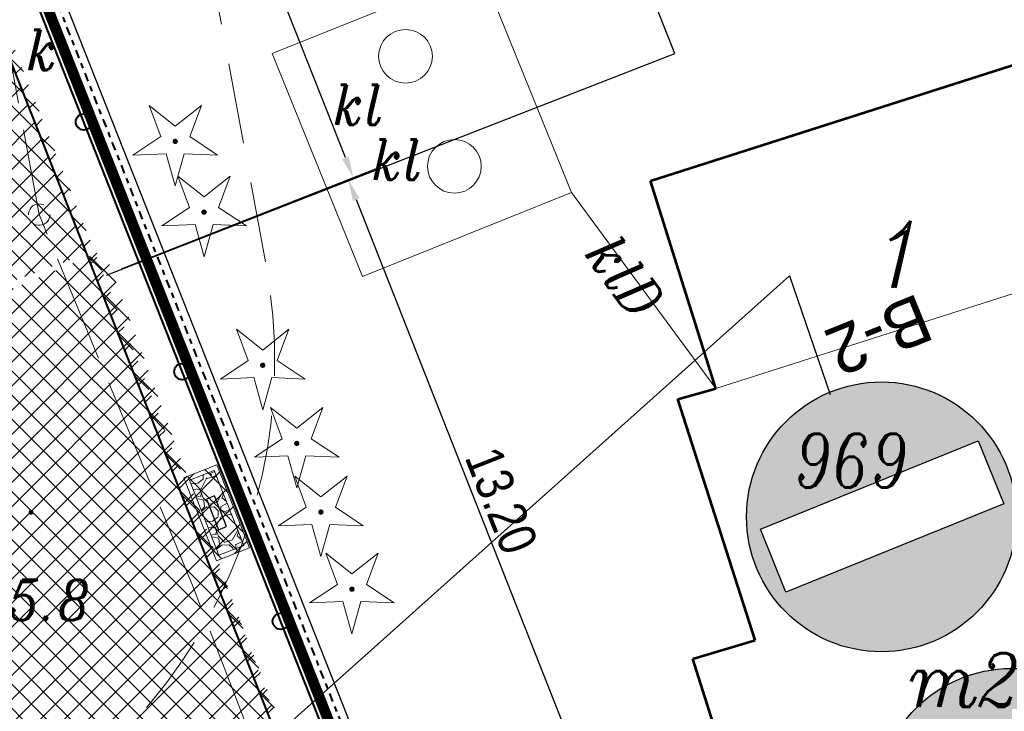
# Model space of a CAD drawing. Extents: x 779 to 3668, y -1329 to 9570.
# Tile 46 of 106: x 2283 to 2302, y -658 to -645. Entities that reach past the tile are written whole.
import ezdxf

# ---------------------------------------------------------------- set-up
doc = ezdxf.new("R2010")
doc.units = 0
for name, pattern in [('CENTER2', [1.125, 0.75, -0.125, 0.125, -0.125]), ('CIĄGłA', [0]), ('DASH', [0.75, 0.5, -0.25]), ('DGN Style 4', [0.3202, 0.16, -0.08, 0.0002, -0.08]), ('mz2.0_0.5', [2.5, 2, -0.5])]:
    doc.linetypes.add(name, pattern=pattern)
for name, color, linetype, lineweight in [('219-działka ewidencyjna', 7, 'Continuous', 0), ('312-budynek ewidencyjny', 7, 'Continuous', 0), ('312-oznaczenie budynku ewidencyjnego', 7, 'Continuous', 0), ('312-oznaczenie budynku ewidencyjnego-Atr117', 7, 'Continuous', 0), ('320-blok - kondygnacja nadziemna', 7, 'Continuous', 0), ('320-blok - kondygnacja nadziemna-Atr25', 7, 'Continuous', 0), ('_a_obiekty', 250, 'Continuous', 30), ('AGP1_granica_opracow', 7, 'Continuous', 15), ('AGP1_HATCH', 7, 'Continuous', 5), ('AGP1_KRAWEZNIKI', 7, 'Continuous', 40), ('AGP1_KRAWEZNIKI GRUBOŚCI', 7, 'Continuous', 9), ('komora podziemna - przewód kanalizacyjny (powierzchnia)-SK', 7, 'Continuous', 0), ('MPZP', 7, 'Continuous', 0), ('OBOP01_01', 7, 'Continuous', 0), ('ogrodzenie trwałe (linia)', 7, 'Continuous', 0), ('osadnik kanalizacji lokalnej (dół Chambeau) (punkt)-SK', 7, 'Continuous', 0), ('osadnik kanalizacji lokalnej (dół Chambeau) (punkt)-SK-Atr17', 7, 'Continuous', 0), ('przewód kanalizacyjny (linia)-SK', 7, 'Continuous', 0), ('przewód kanalizacyjny (linia)-SK-Atr1', 7, 'Continuous', 0), ('przewód kanalizacyjny - projektowany lub w budowie (linia)-SK - ob. projektowany', 7, 'Continuous', 0), ('RTPW01', 253, 'Continuous', 0), ('urządzenie techniczne projektowane lub w budowie (sieć kanalizacyjna) - punkt-SKPOD - ob. projektowany', 7, 'Continuous', 0), ('właz okrągły - siec kanalizacyjna (punkt)-SK-Atr17', 7, 'Continuous', 0), ('zz-legenda', 7, 'Continuous', 13), ('zz-wypełnienie-chodniki', 142, 'Continuous', 5), ('zz-wypełnienie-drogi', 52, 'Continuous', 5)]:
    doc.layers.add(name, color=color, linetype=linetype, lineweight=lineweight)
for name, color, linetype in [('_a_ekran', 250, 'Continuous'), ('SYTUACJA - znaki_czytnik_kart', 7, 'Continuous'), ('Y-ZNAKI', 7, 'Continuous')]:
    doc.layers.add(name, color=color, linetype=linetype)
doc.styles.add('ARIAL', font='ARIALN.TTF')
doc.styles.get("Standard").update_dxf_attribs({"font": 'arial.ttf'})
doc.styles.add('Style-ITALIC_1250', font='ITALIC_1250.shx')
doc.linetypes.add('902-500', pattern='A,3.75,[24,dgnlstyle-geo-mz.shx,S=0.002785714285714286,R=0,X=0,Y=0],3.75', length=7.5)
doc.dimstyles.new('z1do1', dxfattribs={"dimtxt": 0.7, "dimasz": 0.4, "dimexe": 0.5, "dimexo": 0.5, "dimgap": 0.1, "dimtad": 1, "dimrnd": 0.05, "dimzin": 0, "dimdsep": 46, "dimtxsty": 'ARIAL', "dimcen": 0.09, "dimazin": 0, "dimtfac": 1, "dimtofl": 0, "dimtmove": 0, "dimatfit": 3, "dimfxl": 1, "dimtolj": 1, "dimtzin": 0, "dimarcsym": 0})
pattern_1 = [(45, (535.0040934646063, -882.7035675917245), (-0.2245064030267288, 0.2245064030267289), []), (135, (535.0040934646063, -882.7035675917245), (-0.2245064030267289, -0.2245064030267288), [])]

# ---------------------------------------------------------------- blocks, each defined once
blk = doc.blocks.new('US01P')
at = {"color": 0, "linetype": 'Continuous', "lineweight": -2, "ltscale": 10, "flags": 128}
for points in [[(0.82, 1.81), (0.7200000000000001, 1.86), (0.34, 1.97), (-0.06, 2), (-0.46, 1.94), (-0.84, 1.82), (-1.18, 1.61), (-1.48, 1.35), (-1.72, 1.03), (-1.89, 0.66), (-1.98, 0.28), (-2, -0.01)], [(-0.82, -1.82), (-0.61, -1.91), (-0.22, -1.99), (0.18, -1.99), (0.5700000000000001, -1.92), (0.9400000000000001, -1.77), (1.27, -1.55), (1.55, -1.26), (1.77, -0.9300000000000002), (1.92, -0.5599999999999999), (1.99, -0.16), (2, 0)]]:
    blk.add_lwpolyline(points, dxfattribs=at)
blk = doc.blocks.new('RTPW01')
at = {"layer": 'RTPW01', "linetype": 'Continuous', "lineweight": 13, "true_color": 0x939598}
h = blk.add_hatch(color=252, dxfattribs=at)
edge = h.paths.add_edge_path()
edge.add_arc((0, 0), 0.045, 0, 360)
blk = doc.blocks.new('PZT MDCP podkład')
at = {"layer": 'OBOP01_01', "linetype": 'Continuous', "lineweight": 13}
h = blk.add_hatch(color=8, dxfattribs=at)
edge = h.paths.add_edge_path()
edge.add_arc((2148.308517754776, 108.7110124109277), 0.05, 0, 360)
h = blk.add_hatch(color=8, dxfattribs=at)
edge = h.paths.add_edge_path()
edge.add_arc((2148.844459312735, 107.3919112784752), 0.05, 0, 360)
h = blk.add_hatch(color=8, dxfattribs=at)
edge = h.paths.add_edge_path()
edge.add_arc((2149.937158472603, 104.5388909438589), 0.05, 0, 360)
h = blk.add_hatch(color=8, dxfattribs=at)
edge = h.paths.add_edge_path()
edge.add_arc((2150.571457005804, 103.0830506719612), 0.05, 0, 360)
h = blk.add_hatch(color=8, dxfattribs=at)
edge = h.paths.add_edge_path()
edge.add_arc((2151.020363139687, 101.804524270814), 0.05, 0, 360)
h = blk.add_hatch(color=8, dxfattribs=at)
edge = h.paths.add_edge_path()
edge.add_arc((2151.598694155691, 100.3673486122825), 0.05, 0, 360)
at = {"layer": '219-działka ewidencyjna', "color": 8, "linetype": 'Continuous', "lineweight": 13, "flags": 128}
blk.add_lwpolyline([(2145.496406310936, 112.2964607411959), (2151.396406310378, 97.32646074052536)], dxfattribs=at)
at = {"layer": '312-budynek ewidencyjny', "color": 8, "linetype": 'Continuous', "lineweight": 53, "flags": 128}
for points in [[(2157.156406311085, 107.9764607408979), (2164.756406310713, 110.4064607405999)], [(2158.376406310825, 104.1064607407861), (2157.156406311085, 107.9764607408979)], [(2157.666406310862, 103.9064607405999), (2158.376406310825, 104.1064607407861)], [(2159.10640631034, 99.41646074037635), (2157.666406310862, 103.9064607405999)], [(2157.946406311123, 99.06646074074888), (2159.10640631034, 99.41646074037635)], [(2159.346406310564, 94.64646074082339), (2157.946406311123, 99.06646074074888)]]:
    blk.add_lwpolyline(points, dxfattribs=at)
at = {"layer": '320-blok - kondygnacja nadziemna', "color": 8, "linetype": 'Continuous', "lineweight": 13, "flags": 128}
for points in [[(2158.376406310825, 104.1064607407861), (2157.156406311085, 107.9764607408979), (2164.756406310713, 110.4064607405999), (2165.976406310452, 106.5364607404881), (2158.376406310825, 104.1064607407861)], [(2161.876406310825, 90.76646074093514), (2160.526406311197, 95.03646074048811), (2159.346406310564, 94.64646074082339), (2157.946406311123, 99.06646074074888), (2159.10640631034, 99.41646074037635), (2157.666406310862, 103.9064607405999), (2158.376406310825, 104.1064607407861), (2165.976406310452, 106.5364607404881), (2167.48640631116, 107.2164607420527), (2169.036406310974, 102.5164607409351), (2169.23640631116, 101.9564607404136), (2168.696406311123, 101.7664607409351), (2169.716406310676, 98.62646074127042), (2170.246406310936, 98.81646074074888), (2170.436406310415, 98.3064607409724), (2171.816406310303, 93.93646074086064), (2161.876406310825, 90.76646074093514)]]:
    blk.add_lwpolyline(points, close=True, dxfattribs=at)
at = {"layer": 'komora podziemna - przewód kanalizacyjny (powierzchnia)-SK', "color": 8, "linetype": 'Continuous', "lineweight": 13, "flags": 128}
blk.add_lwpolyline([(2151.79640631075, 106.1964607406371), (2150.116406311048, 110.3464607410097), (2154.006406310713, 111.9164607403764), (2155.686406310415, 107.75646074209), (2151.79640631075, 106.1964607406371)], close=True, dxfattribs=at)
at = {"layer": 'MPZP', "color": 8, "linetype": 'DGN Style 4', "lineweight": 40, "flags": 128}
blk.add_lwpolyline([(2105.950835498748, 127.0314606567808), (2135.306348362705, 137.3370234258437), (2141.691342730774, 122.4926704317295), (2145.682467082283, 112.3698186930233), (2151.583598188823, 97.3969487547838), (2156.725831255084, 83.08073179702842), (2162.408999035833, 65.30082132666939), (2167.840760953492, 43.18364710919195), (2173.516804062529, 19.5318049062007), (2179.634830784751, 13.8408482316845), (2188.833263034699, 4.752397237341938), (2192.015697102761, 1.920277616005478)], dxfattribs=at)
at = {"layer": 'OBOP01_01', "color": 8, "linetype": 'Continuous', "lineweight": 13, "flags": 128}
for points in [[(2148.308517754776, 107.8820124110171), (2148.141162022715, 108.4806670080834), (2147.520091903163, 108.4548373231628), (2148.03773049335, 108.7989965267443), (2147.821243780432, 109.3816875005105), (2148.308517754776, 108.9957349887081), (2148.795791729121, 109.3816874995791), (2148.579305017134, 108.798996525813), (2149.09694360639, 108.4548373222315), (2148.475873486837, 108.4806670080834), (2148.308517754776, 107.8820124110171)], [(2148.844459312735, 106.5629112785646), (2148.677103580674, 107.1615658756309), (2148.056033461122, 107.1357361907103), (2148.573672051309, 107.4798953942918), (2148.357185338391, 108.062586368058), (2148.844459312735, 107.6766338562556), (2149.331733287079, 108.0625863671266), (2149.115246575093, 107.4798953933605), (2149.632885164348, 107.135736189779), (2149.011815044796, 107.1615658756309), (2148.844459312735, 106.5629112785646)], [(2149.937158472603, 103.7098909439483), (2149.769802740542, 104.3085455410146), (2149.14873262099, 104.282715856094), (2149.666371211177, 104.6268750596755), (2149.449884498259, 105.2095660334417), (2149.937158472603, 104.8236135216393), (2150.424432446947, 105.2095660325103), (2150.207945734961, 104.6268750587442), (2150.725584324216, 104.2827158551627), (2150.104514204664, 104.3085455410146), (2149.937158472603, 103.7098909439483)], [(2150.571457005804, 102.2540506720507), (2150.404101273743, 102.852705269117), (2149.783031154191, 102.8268755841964), (2150.300669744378, 103.1710347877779), (2150.08418303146, 103.753725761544), (2150.571457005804, 103.3677732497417), (2151.058730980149, 103.7537257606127), (2150.842244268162, 103.1710347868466), (2151.359882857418, 102.8268755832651), (2150.738812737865, 102.852705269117), (2150.571457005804, 102.2540506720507)], [(2151.020363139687, 100.9755242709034), (2150.853007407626, 101.5741788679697), (2150.231937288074, 101.5483491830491), (2150.749575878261, 101.8925083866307), (2150.533089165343, 102.4751993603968), (2151.020363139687, 102.0892468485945), (2151.507637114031, 102.4751993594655), (2151.291150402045, 101.8925083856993), (2151.8087889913, 101.5483491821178), (2151.187718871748, 101.5741788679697), (2151.020363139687, 100.9755242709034)], [(2151.598694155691, 99.53834861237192), (2151.43133842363, 100.1370032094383), (2150.810268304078, 100.1111735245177), (2151.327906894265, 100.4553327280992), (2151.111420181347, 101.0380237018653), (2151.598694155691, 100.652071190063), (2152.085968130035, 101.038023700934), (2151.869481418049, 100.4553327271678), (2152.387120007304, 100.1111735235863), (2151.766049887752, 100.1370032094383), (2151.598694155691, 99.53834861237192)]]:
    blk.add_lwpolyline(points, close=True, dxfattribs=at)
at = {"layer": 'ogrodzenie trwałe (linia)', "color": 8, "linetype": '902-500', "lineweight": 30, "flags": 128}
blk.add_lwpolyline([(2201.026406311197, 25.93646074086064), (2203.096406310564, 26.22646074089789), (2196.526406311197, 52.65646074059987), (2189.216406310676, 78.32646074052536), (2185.026406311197, 90.1364607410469), (2181.246406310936, 100.9964607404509), (2180.716406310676, 103.6564607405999), (2164.906406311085, 146.8664607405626), (2145.896406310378, 140.4064607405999), (2135.536406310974, 136.5764607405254), (2142.946406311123, 119.6864607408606), (2154.066406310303, 91.52646074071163), (2156.85640631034, 82.92646074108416), (2163.326406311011, 62.1364607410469), (2173.076406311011, 21.41646074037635), (2181.186406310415, 20.27646074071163), (2186.806406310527, 20.09646074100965), (2192.936406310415, 20.7064607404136), (2195.036406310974, 22.77646074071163), (2196.636406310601, 25.26646074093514), (2198.206406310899, 25.54646074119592)], dxfattribs=at)
at = {"layer": 'osadnik kanalizacji lokalnej (dół Chambeau) (punkt)-SK', "color": 8, "linetype": 'Continuous', "lineweight": 13}
for centre in [(2152.596406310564, 110.2964607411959), (2153.506406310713, 108.2464607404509)]:
    blk.add_circle(centre, 0.5, dxfattribs=at)
at = {"layer": 'przewód kanalizacyjny (linia)-SK', "color": 8, "linetype": 'Continuous', "lineweight": 13, "flags": 128}
blk.add_lwpolyline([(2158.376406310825, 104.1064607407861), (2155.686406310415, 107.75646074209)], dxfattribs=at)
at = {"layer": 'przewód kanalizacyjny - projektowany lub w budowie (linia)-SK - ob. projektowany', "color": 8, "linetype": 'mz2.0_0.5', "lineweight": 13, "flags": 128}
blk.add_lwpolyline([(2145.026406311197, 111.3864607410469), (2145.776406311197, 107.3464607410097), (2148.636406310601, 100.4264607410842), (2154.506406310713, 85.21646074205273), (2156.906406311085, 77.96646074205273), (2160.896406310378, 65.78646074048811), (2162.116406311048, 60.94646074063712), (2165.286406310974, 47.41646074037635), (2168.336406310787, 34.67646074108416), (2158.396406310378, 20.79646074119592), (2150.73640631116, 14.08646074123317), (2148.566406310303, 11.56646074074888), (2149.48640631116, -4.973539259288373)], dxfattribs=at)
at = {"layer": 'RTPW01', "color": 8, "linetype": 'Continuous', "lineweight": 13}
blk.add_blockref('RTPW01', (2145.621406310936, 101.7974607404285), dxfattribs=at)
at = {"layer": 'urządzenie techniczne projektowane lub w budowie (sieć kanalizacyjna) - punkt-SKPOD - ob. projektowany', "color": 8, "linetype": 'Continuous', "lineweight": 13, "xscale": 0.1, "yscale": 0.1, "zscale": 0.1}
blk.add_blockref('US01P', (2145.776406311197, 107.3464607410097), dxfattribs=at)
at = {"layer": '312-oznaczenie budynku ewidencyjnego', "color": 8, "linetype": 'Continuous', "lineweight": 13, "insert": (2159.836406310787, 102.2631274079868), "char_height": 1, "attachment_point": 7, "line_spacing_factor": 0.6}
blk.add_mtext('\\FITALIC_1250;\\H1x;\\W0.79;969', dxfattribs=at)
at = {"layer": '312-oznaczenie budynku ewidencyjnego-Atr117', "color": 8, "lineweight": 13, "insert": (2161.976406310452, 98.17312740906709), "char_height": 1, "attachment_point": 7, "line_spacing_factor": 0.6}
blk.add_mtext('\\FITALIC_1250;\\H1x;\\W0.9;m2', dxfattribs=at)
at = {"layer": '320-blok - kondygnacja nadziemna-Atr25', "color": 8, "lineweight": 13, "insert": (2161.326406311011, 105.9797940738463), "char_height": 1.25, "attachment_point": 7, "line_spacing_factor": 0.6}
blk.add_mtext('\\FITALIC_1250;\\H1x;\\W0.9;1', dxfattribs=at)
at = {"layer": 'osadnik kanalizacji lokalnej (dół Chambeau) (punkt)-SK-Atr17', "color": 8, "lineweight": 13, "char_height": 0.75, "attachment_point": 7, "line_spacing_factor": 0.6}
for insert in [(2151.246406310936, 109.0164607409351), (2151.966406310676, 107.9964607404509)]:
    blk.add_mtext('\\FITALIC_1250;\\H1x;\\W0.9;kl', dxfattribs=dict(at, insert=insert))
at = {"layer": 'przewód kanalizacyjny (linia)-SK-Atr1', "color": 8, "lineweight": 13, "insert": (2156.215780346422, 106.8323026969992), "char_height": 0.75, "attachment_point": 4, "rotation": 306.389, "line_spacing_factor": 0.6}
blk.add_mtext('\\FITALIC_1250;\\H1x;\\W0.9;klD', dxfattribs=at)
at = {"layer": 'RTPW01', "color": 8, "linetype": 'Continuous', "lineweight": 13, "style": 'Style-ITALIC_1250', "width": 0.9}
blk.add_text('305.8', height=0.75, dxfattribs=at).set_placement((2143.985544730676, 99.79244611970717))
at = {"layer": 'właz okrągły - siec kanalizacyjna (punkt)-SK-Atr17', "color": 8, "lineweight": 13, "insert": (2145.536406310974, 110.0364607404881), "char_height": 0.75, "attachment_point": 7, "line_spacing_factor": 0.6}
blk.add_mtext('\\FITALIC_1250;\\H1x;\\W0.9;k', dxfattribs=at)
blk = doc.blocks.new('ekran akustyczny')
at = {"layer": '_a_ekran', "color": 7, "lineweight": 40, "ltscale": 0.01}
blk.add_lwpolyline([(-3747.093814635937, 2864.572444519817), (-3745.082267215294, 2885.182060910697), (-3742.991181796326, 2907.847278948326), (-3742.553984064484, 2926.4900541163), (-3742.736602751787, 2941.68912352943), (-3743.421846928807, 2957.762937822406), (-3743.490315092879, 2959.352943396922), (-3743.703226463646, 2964.352495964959), (-3743.939064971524, 2969.344629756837), (-3745.038839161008, 2984.30425865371)], dxfattribs=at)
for centre in [(-3743.2760257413, 2954.359588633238), (-3743.063612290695, 2949.364102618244), (-3742.8508744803, 2944.368630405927)]:
    blk.add_circle(centre, 0.15, dxfattribs=at)
blk = doc.blocks.new('*D1518')
at = {"layer": 'Defpoints', "color": 0, "transparency": 16777216}
for p in [(2284.897870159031, -650.050944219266), (2294.434396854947, -660.4996380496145), (2289.746229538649, -662.3480360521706)]:
    blk.add_point(p, dxfattribs=at)
at = {"layer": 'zz-legenda', "color": 0, "lineweight": -2, "transparency": 16777216}
for p, q in [((2285.36302208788, -649.8675493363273), (2290.051189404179, -648.0191513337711)), ((2289.732753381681, -648.5746677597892), (2294.287680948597, -660.1275165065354)), ((2290.211381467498, -662.1646411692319), (2294.899548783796, -660.3162431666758))]:
    blk.add_line(p, q, dxfattribs=at)
at = {"layer": 'zz-legenda', "color": 0, "transparency": 16777216}
for points in [[(2289.794773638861, -648.5502151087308), (2289.670733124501, -648.5991204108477), (2289.58603747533, -648.2025462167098)], [(2294.349701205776, -660.1030638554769), (2294.225660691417, -660.1519691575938), (2294.434396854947, -660.4996380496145)]]:
    blk.add_solid(points, dxfattribs=at)
at = {"layer": 'zz-legenda', "color": 0, "transparency": 16777216, "insert": (2292.435739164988, -654.1833220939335), "char_height": 0.7, "attachment_point": 5, "rotation": 291.5177695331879, "style": 'ARIAL'}
blk.add_mtext('\\A1;13.20', dxfattribs=at)
blk = doc.blocks.new('*D1519')
at = {"layer": 'Defpoints', "color": 0, "transparency": 16777216}
for p in [(2283.118208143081, -631.5273500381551), (2278.33771307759, -633.412149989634), (2284.897870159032, -650.0509442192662)]:
    blk.add_point(p, dxfattribs=at)
at = {"layer": 'zz-legenda', "color": 0, "lineweight": -2, "transparency": 16777216}
for p, q in [((2278.802865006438, -633.2287551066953), (2283.58336007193, -631.3439551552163)), ((2289.531649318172, -647.794022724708), (2283.264924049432, -631.8994715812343)), ((2285.36302208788, -649.8675493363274), (2290.143517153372, -647.9827493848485))]:
    blk.add_line(p, q, dxfattribs=at)
at = {"layer": 'zz-legenda', "color": 0, "transparency": 16777216}
for points in [[(2283.326944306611, -631.8750189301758), (2283.202903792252, -631.9239242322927), (2283.118208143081, -631.5273500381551)], [(2289.593669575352, -647.7695700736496), (2289.469629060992, -647.8184753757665), (2289.678365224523, -648.1661442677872)]]:
    blk.add_solid(points, dxfattribs=at)
at = {"layer": 'zz-legenda', "color": 0, "transparency": 16777216, "insert": (2286.823808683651, -639.6789771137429), "char_height": 0.7, "attachment_point": 5, "rotation": 291.51776953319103, "style": 'ARIAL'}
blk.add_mtext('\\A1;17.90', dxfattribs=at)
blk = doc.blocks.new('*D1535')
at = {"layer": 'Defpoints', "color": 0, "transparency": 16777216}
for p in [(2278.336911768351, -633.410118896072), (2287.417117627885, -661.9752094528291), (2289.746229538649, -662.3480360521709), (2289.746229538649, -662.3480360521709), (2293.333942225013, -672.3783382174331)]:
    blk.add_point(p, dxfattribs=at)
at = {"layer": 'zz-legenda', "color": 0, "lineweight": -2, "transparency": 16777216}
blk.add_arc((2289.746229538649, -662.3480360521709), 2.358762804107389, 121.2456932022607, 279.953567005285, dxfattribs=at)
at = {"layer": 'zz-legenda', "color": 0, "transparency": 16777216}
for points in [[(2288.493094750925, -660.2716861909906), (2288.552341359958, -660.3911333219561), (2288.881059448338, -660.1536699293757)], [(2290.136892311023, -664.606845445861), (2290.170991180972, -664.7357448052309), (2290.540639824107, -664.5689985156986)]]:
    blk.add_solid(points, dxfattribs=at)
at = {"layer": 'zz-legenda', "color": 0, "transparency": 16777216, "insert": (2287.966437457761, -663.0170028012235), "char_height": 0.7, "attachment_point": 5, "rotation": 290.5996301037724, "style": 'ARIAL'}
blk.add_mtext('\\A1;178.16°', dxfattribs=at)
blk = doc.blocks.new('B2')
at = {"layer": 'Y-ZNAKI'}
h = blk.add_hatch(color=1, dxfattribs=at)
h.paths.add_polyline_path([(-2.513491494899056, 0, 1), (2.513491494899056, 0, 1)])
h.paths.add_polyline_path([(2.174285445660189, 0.6307080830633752), (2.174654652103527, -0.6357906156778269), (-2.201135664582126, -0.6370016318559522), (-2.200964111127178, 0.6307080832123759)], flags=16)
at = {"layer": 'Y-ZNAKI', "linetype": 'ByBlock'}
for p, q in [((-2.201135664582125, -0.6370016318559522), (-2.200964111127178, 0.6307080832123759)), ((-2.200964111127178, 0.6307080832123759), (2.174285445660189, 0.6307080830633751)), ((2.174285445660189, 0.6307080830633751), (2.174654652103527, -0.635790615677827)), ((2.174654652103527, -0.635790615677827), (-2.201135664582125, -0.6370016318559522))]:
    blk.add_line(p, q, dxfattribs=at)
blk.add_circle((0, 0), 2.513491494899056, dxfattribs=at)
blk = doc.blocks.new('c4')
at = {"layer": 'Y-ZNAKI'}
h = blk.add_hatch(color=5, dxfattribs=at)
h.dxf.hatch_style = 1
h.paths.add_polyline_path([(-2.498992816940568, 0, 1), (2.498992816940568, 0, 1)])
h.paths.add_polyline_path([(1.21694360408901, -0.2964841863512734), (1.216943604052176, -1.847587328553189), (0.4669437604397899, -1.847587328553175), (0.466943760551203, -0.3337247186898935, 0.3274796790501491), (0.1607978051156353, 0.02741237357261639), (-0.6480563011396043, 0.02741237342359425), (-0.6480563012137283, -0.742587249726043), (-2.153056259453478, 0.3974126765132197), (-0.6480563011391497, 1.512412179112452), (-0.6480563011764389, 0.7774124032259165), (0.197126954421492, 0.7774124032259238, -0.374564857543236)], flags=16)
h = blk.add_hatch(color=255, dxfattribs=at)
h.dxf.hatch_style = 1
h.paths.add_polyline_path([(-0.6480563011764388, 0.7774124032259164), (-0.6480563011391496, 1.512412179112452), (-2.153056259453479, 0.3974126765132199), (-0.6480563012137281, -0.7425872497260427), (-0.6480563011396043, 0.02741237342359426), (0.1607978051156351, 0.02741237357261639, -0.3274796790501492), (0.466943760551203, -0.3337247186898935), (0.4669437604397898, -1.847587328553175), (1.216943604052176, -1.847587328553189), (1.21694360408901, -0.2964841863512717, 0.3745648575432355), (0.197126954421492, 0.7774124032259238)])
blk.add_lwpolyline([(-2.153056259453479, 0.3974126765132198), (-0.6480563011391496, 1.512412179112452), (-0.6480563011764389, 0.7774124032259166), (0.197126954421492, 0.7774124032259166, -0.3745648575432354), (1.21694360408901, -0.2964841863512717), (1.216943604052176, -1.847587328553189), (0.4669437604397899, -1.847587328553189), (0.466943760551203, -0.3337247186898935, 0.3274796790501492), (0.1607978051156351, 0.02741237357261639), (-0.6480563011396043, 0.02741237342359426), (-0.6480563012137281, -0.7425872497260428)], format="xyb", close=True, dxfattribs=at)
blk.add_circle((0, 0), 2.498992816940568, dxfattribs=at)

msp = doc.modelspace()

# ---------------------------------------------------------------- hatches: boundary and pattern name
at = {"layer": 'AGP1_HATCH', "true_color": 0x939598}
h = msp.add_hatch(dxfattribs=at)
h.set_pattern_fill('GRAVEL', color=252, scale=0.03, angle=21.51776954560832)
h.set_pattern_definition([(249.5305570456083, (-3991692.255089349, -7589586.402199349), (-3.155688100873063, -8.615974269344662), [0.102516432, -10.1491450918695]), (206.4875105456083, (-3991692.290940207, -7589586.498242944), (8.227204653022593, 4.062817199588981), [0.1759214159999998, -17.41621466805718]), (154.0282166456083, (-3991692.448395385, -7589586.57670435), (10.16334721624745, -5.00286891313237), [0.124044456, -12.28041683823]), (288.7914585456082, (-3991692.654989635, -7589586.862929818), (-4.880984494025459, 14.45732459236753), [0.1602013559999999, -15.8599312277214]), (314.3514237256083, (-3991692.603384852, -7589587.014591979), (-6.898383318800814, 7.109229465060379), [0.1570901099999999, -15.55194232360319]), (18.79145854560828, (-3991692.493569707, -7589587.126921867), (-14.45732459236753, -4.880984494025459), [0.1602013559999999, -15.8599312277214]), (59.21201001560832, (-3991692.341907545, -7589587.075317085), (-6.420651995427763, -10.72233481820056), [0.211858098, -20.9739345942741]), (93.77309791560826, (-3991692.233465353, -7589586.893316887), (-1.186622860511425, 17.55207048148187), [0.2000158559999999, -19.80157698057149]), (142.9473351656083, (-3991692.246627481, -7589586.693734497), (-9.30455173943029, 6.97963959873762), [0.1607438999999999, -15.91366370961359]), (196.7541278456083, (-3991692.374914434, -7589586.596878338), (8.077300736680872, 2.365540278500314), [0.1835139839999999, -8.992181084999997]), (243.9152073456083, (-3991692.55063828, -7589586.64977902), (-5.432266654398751, -11.15173255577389), [0.237323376, -23.4950317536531]), (160.3318443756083, (-3991691.950392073, -7589586.593319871), (-6.639203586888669, 2.296892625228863), [0.08100136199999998, -8.0191697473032]), (192.9870039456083, (-3991692.026667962, -7589586.566056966), (9.774577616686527, 2.215636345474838), [0.1541045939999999, -15.25639169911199]), (246.5177695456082, (-3991692.176831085, -7589586.60068898), (0.2794938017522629, -0.708891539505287), [0.1077628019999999, -0.9698679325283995]), (224.7163600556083, (-3991692.259992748, -7589586.535186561), (2.985470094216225, 2.815252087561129), [0.05803239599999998, -5.745186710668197]), (313.3191790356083, (-3991692.301230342, -7589586.576017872), (-1.547372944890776, 1.847180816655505), [0.08206968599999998, -4.021425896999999]), (52.48152607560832, (-3991692.244925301, -7589586.635727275), (1.567687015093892, 2.256264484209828), [0.1332958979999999, -4.309889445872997]), (183.0828207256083, (-3991692.163746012, -7589586.530002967), (1.697276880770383, -0.1499039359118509), [0.09638614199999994, -2.313269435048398]), (37.90730987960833, (-3991692.712387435, -7589586.738124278), (6.250433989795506, 4.921612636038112), [0.1350264, -13.3676480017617]), (91.86394548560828, (-3991692.605850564, -7589586.655165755), (0.2388656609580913, -8.915782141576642), [0.1132796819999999, -11.21466470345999]), (314.7163600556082, (-3991692.219644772, -7589586.388224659), (-2.815252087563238, 2.985470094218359), [0.1160640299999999, -5.687155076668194]), (5.128229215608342, (-3991692.137982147, -7589586.470699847), (-7.927396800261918, -0.6682633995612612), [0.1350263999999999, -13.36764800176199]), (0.9617243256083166, (-3991692.539101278, -7589587.177637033), (-4.103445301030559, 0.02031407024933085), [0.1302105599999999, -6.380320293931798]), (316.2929101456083, (-3991692.408909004, -7589587.175451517), (-6.618889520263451, 6.400337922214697), [0.109101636, -10.801078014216]), (88.31917903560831, (-3991691.933062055, -7589587.09432126), (0.02031406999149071, 4.103445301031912), [0.11606403, -5.687155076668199]), (38.87179418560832, (-3991691.929657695, -7589586.978306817), (-8.097614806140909, -6.468985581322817), [0.127734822, -12.64571279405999]), (90.96172432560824, (-3991692.28041891, -7589587.231273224), (-0.02031407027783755, -4.103445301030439), [0.06510527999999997, -6.4454255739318]), (122.8277020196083, (-3991691.975595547, -7589587.111090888), (-1.826866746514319, 2.556072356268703), [0.03885437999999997, -3.846598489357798]), (187.4815260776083, (-3991691.996659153, -7589587.078441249), (2.406168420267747, 0.1295898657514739), [0.1570901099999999, -2.984716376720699]), (207.5267755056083, (-3991692.152412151, -7589587.098895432), (6.809421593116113, 3.503829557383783), [0.1455800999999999, -14.4124094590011]), (325.2078370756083, (-3991692.219770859, -7589586.699527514), (-1.267879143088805, 1.138289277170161), [0.109897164, -2.637532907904]), (14.67499613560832, (-3991692.129520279, -7589586.762234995), (12.61014377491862, 3.333611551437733), [0.1918670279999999, -18.99480271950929]), (82.46316544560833, (-3991691.94391258, -7589586.713628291), (-0.8791095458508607, -6.080215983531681), [0.07845247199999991, -7.766817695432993]), (111.5177695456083, (-3991691.933622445, -7589586.635853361), (-0.9883853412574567, 0.4293977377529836), [0.04571999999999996, -0.7162799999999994]), (141.7742067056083, (-3991692.174974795, -7589587.083218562), (4.792022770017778, -3.844265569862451), [0.105860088, -10.48018223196]), (69.53055704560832, (-3991692.258136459, -7589587.017716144), (3.155688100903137, 8.615974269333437), [0.2050328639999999, -10.04662865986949]), (21.51776954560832, (-3991692.186434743, -7589586.825628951), (0.4293977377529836, 0.9883853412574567), [0.1981199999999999, -0.5638799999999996]), (346.8226160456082, (-3991692.002122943, -7589586.752960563), (9.04537200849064, -2.167302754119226), [0.1204828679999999, -11.92779501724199]), (275.5723736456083, (-3991691.8848126, -7589586.780426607), (0.4090836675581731, -3.115059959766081), [0.110948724, -5.436495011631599]), (229.1637449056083, (-3991691.87403913, -7589586.890851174), (-10.67400123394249, -12.39929762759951), [0.1806435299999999, -17.88373932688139]), (196.9438482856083, (-3991691.992162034, -7589587.027522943), (-9.495083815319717, -2.924527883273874), [0.1911088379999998, -18.91975393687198])])
h.paths.add_polyline_path([(2287.175737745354, -655.2014500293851), (2287.640877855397, -655.0180187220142), (2287.090697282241, -653.6225732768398), (2286.625553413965, -653.805982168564)])
at = {"layer": 'zz-wypełnienie-chodniki'}
h = msp.add_hatch(dxfattribs=at)
h.set_pattern_fill('ANSI37', color=256, scale=0.1, style=0)
h.set_pattern_definition([(45, (72.09601380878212, -387.0552870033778), (-0.2245064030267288, 0.2245064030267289), []), (135, (72.09601380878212, -387.0552870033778), (-0.2245064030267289, -0.2245064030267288), [])])
edge = h.paths.add_edge_path()
edge.add_arc((2285.894166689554, -725.9263916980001), 2.632842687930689, 240.83171109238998, 270.2906532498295, ccw=False)
edge.add_arc((2286.40372488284, -725.3676798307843), 3.37347240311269, 200.4116660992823, 237.8982900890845, ccw=False)
edge.add_arc((2440.640122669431, -674.7408462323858), 165.7037624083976, 197.7806309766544, 198.2175828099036, ccw=False)
edge.add_arc((2286.658179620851, -724.1136160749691), 4.000000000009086, 112.30075385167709, 197.8898825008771, ccw=False)
edge.add_line((2285.140306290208, -720.4127971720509), (2289.001173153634, -719.1048640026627))
edge.add_arc((2283.136789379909, -702.866630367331), 17.26473946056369, 289.8570159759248, 321.7647974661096)
edge.add_arc((2284.721466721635, -704.140377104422), 15.23171446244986, 321.8391110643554, 367.1869803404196)
edge.add_line((2299.83350797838, -702.2347710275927), (2295.184004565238, -678.4402083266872))
edge.add_line((2295.184004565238, -678.4402083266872), (2293.333900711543, -672.378345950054))
edge.add_line((2293.333900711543, -672.378345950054), (2289.746188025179, -662.3480437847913))
edge.add_line((2289.746188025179, -662.3480437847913), (2282.619568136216, -644.272506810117))
edge.add_line((2282.619568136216, -644.272506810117), (2278.67125433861, -634.2582373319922))
edge.add_line((2278.67125433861, -634.2582373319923), (2278.337775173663, -633.4124205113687))
edge.add_arc((2273.685580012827, -635.247590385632), 5.001076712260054, 21.52794352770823, 100.541275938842)
edge.add_line((2272.770663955, -630.3309149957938), (2272.6376260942, -630.3556956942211))
edge.add_line((2272.6376260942, -630.3556956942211), (2250.642922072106, -634.4526055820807))
edge.add_line((2250.642922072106, -634.4526055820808), (2259.908651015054, -684.1968883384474))
edge.add_line((2259.908651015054, -684.1968883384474), (2263.611693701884, -683.5071299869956))
edge.add_arc((2263.74386669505, -684.7029512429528), 1.203103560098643, -19.96193769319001, 96.30724697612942, ccw=False)
edge.add_arc((2264.404955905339, -684.9423604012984), 0.4999999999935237, 317.2270974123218, 339.9615464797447, ccw=False)
edge.add_arc((2269.722396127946, -689.8616948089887), 6.743964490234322, 137.2270973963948, 184.4631622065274)
edge.add_line((2262.998882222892, -690.3864974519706), (2263.357311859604, -692.7023700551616))
edge.add_line((2263.357311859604, -692.7023700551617), (2264.414964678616, -698.4130382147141))
edge.add_line((2264.414964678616, -698.4130382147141), (2265.258140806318, -702.9571059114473))
edge.add_line((2265.258140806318, -702.9571059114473), (2267.41391469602, -712.8922002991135))
edge.add_arc((2282.496807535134, -708.9647691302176), 15.58583882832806, 194.5951329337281, 204.2785181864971)
edge.add_arc((2275.693867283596, -711.9014065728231), 8.177987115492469, 205.1211640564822, 225.4637220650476)
edge.add_line((2269.958148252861, -717.7307290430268), (2272.389404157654, -720.147104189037))
edge.add_arc((2266.683808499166, -725.3205960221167), 7.70187247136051, 27.114490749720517, 42.19985456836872, ccw=False)
edge.add_line((2273.539226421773, -721.8103133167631), (2274.630799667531, -724.3600385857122))
edge.add_arc((2268.390946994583, -726.1894845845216), 6.502509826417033, -2.9609049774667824, 16.340470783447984, ccw=False)
edge.add_arc((2256.754879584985, -724.4090106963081), 18.25300297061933, 344.7003824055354, 353.34182273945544, ccw=False)
edge.add_line((2274.360981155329, -729.2253687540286), (2274.070981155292, -730.2753687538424))
edge.add_arc((2264.508767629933, -726.7614300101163), 10.18742818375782, 310.1754082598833, 339.82254230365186, ccw=False)
edge.add_line((2271.080981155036, -734.5453687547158), (2270.60275513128, -734.7372234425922))
edge.add_arc((2264.508767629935, -726.7614300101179), 10.03742818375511, 307.3820107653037, 339.7887873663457)
edge.add_arc((2244.773227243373, -721.5874141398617), 30.40870538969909, 343.4897296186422, 347.8328201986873)
edge.add_arc((2256.749624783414, -724.4081912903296), 18.10831725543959, 348.5707290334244, 353.3645147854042)
edge.add_arc((2268.307619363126, -726.1983801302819), 6.436124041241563, 357.3081371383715, 376.048817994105)
edge.add_line((2274.4929050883, -724.4190731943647), (2273.403371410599, -721.8741120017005))
edge.add_arc((2270.676646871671, -722.5597468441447), 2.811604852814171, 14.11440779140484, 55.20945348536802)
edge.add_line((2272.280886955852, -720.2507350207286), (2269.852674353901, -717.8373845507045))
edge.add_arc((2275.6938672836, -711.9014065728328), 8.327987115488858, 205.1135589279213, 225.461118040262, ccw=False)
edge.add_arc((2282.496807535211, -708.9647691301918), 15.73583882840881, 194.5838918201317, 204.2825258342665, ccw=False)
edge.add_line((2267.267977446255, -712.9270106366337), (2265.111071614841, -702.9866995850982))
edge.add_line((2265.111071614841, -702.9866995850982), (2264.235368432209, -698.2944430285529))
edge.add_line((2264.235368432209, -698.2944430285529), (2261.564675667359, -698.7916873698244))
edge.add_line((2261.564675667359, -698.7916873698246), (2260.53029652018, -693.389664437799))
edge.add_line((2260.53029652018, -693.3896644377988), (2263.238489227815, -692.8852670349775))
edge.add_line((2263.238489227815, -692.8852670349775), (2262.849783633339, -690.403860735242))
edge.add_arc((2269.722396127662, -689.8616948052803), 6.893964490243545, 137.4766232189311, 184.5106019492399, ccw=False)
edge.add_arc((2264.273032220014, -684.8641810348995), 0.5000000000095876, 317.4766233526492, 342.9050172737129)
edge.add_arc((2263.747331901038, -684.7025048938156), 1.049999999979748, 342.9050174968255, 381.5320247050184)
edge.add_line((2264.724055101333, -684.3171326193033), (2257.978069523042, -685.5736938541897))
edge.add_line((2257.978069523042, -685.5736938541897), (2255.821077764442, -673.9929709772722))
edge.add_line((2255.821077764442, -673.9929709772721), (2256.951558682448, -673.7824000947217))
edge.add_line((2256.951558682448, -673.7824000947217), (2249.632353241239, -634.4884342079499))
edge.add_line((2249.632353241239, -634.48843420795), (2250.615443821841, -634.3053160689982))
edge.add_line((2250.615443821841, -634.3053160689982), (2272.62511313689, -630.2054459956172))
edge.add_line((2272.62511313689, -630.2054459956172), (2272.744991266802, -630.1828700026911))
edge.add_arc((2273.685830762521, -635.2467425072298), 5.150532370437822, 21.519896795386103, 100.52522516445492, ccw=False)
edge.add_line((2278.477320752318, -633.3574020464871), (2278.80631718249, -634.1918491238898))
edge.add_line((2278.80631718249, -634.1918491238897), (2282.766388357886, -644.2359393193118))
edge.add_line((2282.766388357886, -644.2359393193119), (2286.521782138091, -653.7609144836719))
edge.add_line((2286.521782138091, -653.7609144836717), (2287.135788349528, -653.5188310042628))
edge.add_line((2287.135788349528, -653.5188310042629), (2287.744734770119, -655.0630645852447))
edge.add_line((2287.744734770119, -655.0630645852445), (2287.130644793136, -655.3051810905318))
edge.add_line((2287.130644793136, -655.305181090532), (2289.885733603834, -662.2930253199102))
edge.add_line((2289.885733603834, -662.29302531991), (2293.477368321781, -672.3345635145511))
edge.add_line((2293.477368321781, -672.3345635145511), (2295.331221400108, -678.4114473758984))
edge.add_line((2295.331221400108, -678.4114473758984), (2299.982329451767, -702.2160048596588))
edge.add_arc((2284.72146672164, -704.1403771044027), 15.38171446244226, -38.161251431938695, 7.186980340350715, ccw=False)
edge.add_arc((2283.136789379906, -702.8666303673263), 17.41473946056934, 289.8520854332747, 321.76511738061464, ccw=False)
edge.add_line((2289.050714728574, -719.2464544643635), (2285.18843461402, -720.5548663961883))
edge.add_arc((2286.624822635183, -724.0979322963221), 3.823156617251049, 112.0680378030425, 198.2671306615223)
edge.add_line((2282.99433226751, -725.2962920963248), (2283.382651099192, -726.491907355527))
edge.add_arc((2285.844121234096, -725.6769277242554), 2.592880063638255, 198.3194318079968, 219.5311920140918)
edge.add_arc((2285.894167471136, -725.9263958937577), 2.48284268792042, 214.3488660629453, 282.14863913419)
edge.add_line((2286.41667809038, -728.3536351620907), (2285.9075226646, -728.5592005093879))
at = {"layer": 'zz-wypełnienie-drogi'}
h = msp.add_hatch(dxfattribs=at)
h.set_pattern_fill('ANSI37', color=256, scale=0.1, style=0)
h.set_pattern_definition(pattern_1)
h.paths.add_polyline_path([(2265.876841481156, -645.2454935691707), (2264.844394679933, -640.0566804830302), (2264.970425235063, -638.8731043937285), (2265.591329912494, -638.305740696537), (2266.476099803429, -638.2761858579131), (2267.430322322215, -639.2513546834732), (2267.869487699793, -641.9257012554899), (2271.408468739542, -641.2663434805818), (2270.972594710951, -639.4336116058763), (2271.0253789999, -639.0778834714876), (2271.189973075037, -638.2244572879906), (2271.470611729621, -637.7617220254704), (2271.957872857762, -637.3289887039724), (2272.367020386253, -637.0114521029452), (2273.147944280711, -636.9401597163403), (2273.940510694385, -637.133635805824), (2274.812062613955, -638.123674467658), (2280.020499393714, -651.31217665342), (2284.715086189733, -649.5874617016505), (2278.504511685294, -633.835328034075), (2278.209902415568, -633.117704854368), (2277.501337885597, -632.0148430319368), (2276.244212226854, -630.9502165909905), (2274.25968225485, -630.1913854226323), (2272.531787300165, -630.3751372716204), (2255.558335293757, -633.5370201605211), (2259.741707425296, -656.0032542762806), (2267.917319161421, -654.6550370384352), (2267.493814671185, -653.9216539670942)])
h = msp.add_hatch(dxfattribs=at)
h.set_pattern_fill('ANSI37', color=256, scale=0.1, style=0)
h.set_pattern_definition(pattern_1)
h.paths.add_polyline_path([(2290.169592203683, -663.53178283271), (2285.041265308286, -649.5122934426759), (2280.481210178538, -651.4414375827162), (2280.44205891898, -652.1400880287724), (2280.132621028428, -652.6077461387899), (2279.462519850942, -652.9676320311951), (2274.242938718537, -653.8496633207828), (2273.663361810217, -653.6029455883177), (2273.13429495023, -652.5205271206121), (2270.245317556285, -653.057956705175), (2270.329018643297, -653.852947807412), (2270.121379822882, -654.4221903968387), (2269.511171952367, -654.7653899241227), (2268.459617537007, -654.9102005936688), (2267.949318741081, -654.757618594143), (2259.764711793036, -656.1193179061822), (2265.135605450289, -684.9233928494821), (2263.402103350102, -687.1083975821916), (2263.010838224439, -689.2013558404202), (2274.089931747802, -685.5224006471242), (2270.724791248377, -668.0961534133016), (2270.18050349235, -665.1740857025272), (2270.506814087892, -663.7916016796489), (2271.330962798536, -662.8569692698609), (2271.992720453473, -662.7346815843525), (2282.510545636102, -660.8290634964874), (2283.339342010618, -661.0815913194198), (2283.893742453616, -661.4714017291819), (2284.42769349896, -662.3052734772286), (2288.073327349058, -681.2194801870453), (2288.269209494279, -681.453780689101), (2290.548371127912, -682.3883323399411), (2296.418286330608, -684.7571150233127), (2295.183999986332, -678.4402077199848)])

# ---------------------------------------------------------------- linework, layer by layer
at = {"layer": '_a_obiekty', "color": 251, "linetype": 'DASH', "lineweight": 5, "ltscale": 3, "true_color": 0x636466}
msp.add_lwpolyline([(2275.386129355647, -636.3662222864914), (2273.616489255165, -636.6954242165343, 0.4142135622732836), (2265.614054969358, -648.3556577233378), (2266.614463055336, -653.7333973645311, 0.4163333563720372), (2278.345748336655, -661.7223480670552), (2280.113007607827, -661.3803478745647, 0.4120969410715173), (2288.044390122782, -649.7335979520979), (2287.046362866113, -644.3686565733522, 0.4142135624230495)], format="xyb", close=True, dxfattribs=at)
at = {"layer": 'AGP1_granica_opracow', "color": 5, "linetype": 'CENTER2', "lineweight": 9, "ltscale": 5, "const_width": 0.2}
msp.add_lwpolyline([(2300.270981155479, -690.9553687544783), (2294.590981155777, -673.185368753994), (2289.450981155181, -658.8753687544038), (2283.550981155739, -643.9053687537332), (2279.560981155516, -633.7853687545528)], dxfattribs=at)
at = {"layer": 'AGP1_KRAWEZNIKI'}
msp.add_line((2289.746188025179, -662.3480437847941), (2282.619568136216, -644.2725068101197), dxfattribs=at)
at = {"layer": 'AGP1_KRAWEZNIKI GRUBOŚCI'}
for points in [[(2287.130658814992, -655.3052166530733), (2287.744645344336, -655.0630998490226), (2287.135774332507, -653.5187954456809), (2286.521787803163, -653.7609122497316)], [(2287.175739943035, -655.2014491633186), (2287.640877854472, -655.0180187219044), (2287.090693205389, -653.6225629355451), (2286.625555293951, -653.8059933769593)]]:
    msp.add_lwpolyline(points, close=True, dxfattribs=at)
at = {"layer": 'SYTUACJA - znaki_czytnik_kart'}
msp.add_lwpolyline([(2287.171580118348, -654.7274176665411), (2287.320428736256, -654.6687313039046), (2287.094853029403, -654.0965944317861), (2286.94600441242, -654.1552807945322)], close=True, dxfattribs=at)
at = {"layer": 'Y-ZNAKI'}
for points in [[(2285.08535423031, -649.9829213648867), (2295.663896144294, -645.8537774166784), (2294.829690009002, -643.7360492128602)], [(2283.818456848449, -662.519487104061), (2297.802293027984, -649.9948804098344), (2298.556963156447, -652.2084583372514)]]:
    msp.add_lwpolyline(points, dxfattribs=at)

# ---------------------------------------------------------------- block references
at = {"rotation": 19.06936651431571}
msp.add_blockref('ekran akustyczny', (6787.746741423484, -2216.389099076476), dxfattribs=at)
at = {"layer": '_a_obiekty', "color": 18, "linetype": 'CIĄGłA', "lineweight": 5, "true_color": 0x000000}
msp.add_blockref('PZT MDCP podkład', (138.054574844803, -756.2018294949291), dxfattribs=at)
at = {"layer": 'Y-ZNAKI'}
for name, p, rotation in [('B2', (2299.514370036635, -654.4866468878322), 202.053387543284), ('c4', (2301.931886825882, -659.8113496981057), 18.35257707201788)]:
    msp.add_blockref(name, p, dxfattribs=dict(at, rotation=rotation))

# ---------------------------------------------------------------- texts
at = {"layer": 'Y-ZNAKI', "insert": (2300.542765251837, -651.1480033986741), "char_height": 0.8999999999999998, "width": 11.45449307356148, "attachment_point": 1, "rotation": 202.05338754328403}
msp.add_mtext('{\\fArial|b0|i0|c238|p34;B-2}', dxfattribs=at)

# ---------------------------------------------------------------- dimensions: what is measured, and where the dimension line sits
at = {"layer": 'zz-legenda'}
for p1, p2, distance, picture, middle in [((2284.897870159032, -650.0509442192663), (2278.33771307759, -633.412149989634), -5.138638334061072, '*D1519', (2286.823808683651, -639.6789771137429)), ((2284.897870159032, -650.0509442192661), (2289.746229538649, -662.3480360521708), 5.039393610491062, '*D1518', (2292.435739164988, -654.1833220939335))]:
    dim = msp.add_aligned_dim(p1=p1, p2=p2, distance=distance, dimstyle='z1do1', dxfattribs=at)
    dim.commit()
    dim.dimension.update_dxf_attribs({"geometry": picture, "text_midpoint": middle})
dim = msp.add_angular_dim_2l(base=(2287.417117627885, -661.9752094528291), line1=((2289.746229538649, -662.3480360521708), (2278.336911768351, -633.4101188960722)), line2=((2293.333942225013, -672.3783382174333), (2289.746229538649, -662.3480360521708)), dimstyle='z1do1', dxfattribs=at)
dim.commit()
dim.dimension.update_dxf_attribs({"geometry": '*D1535', "text_midpoint": (2287.966437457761, -663.0170028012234)})

doc.saveas('drawing.dxf')
